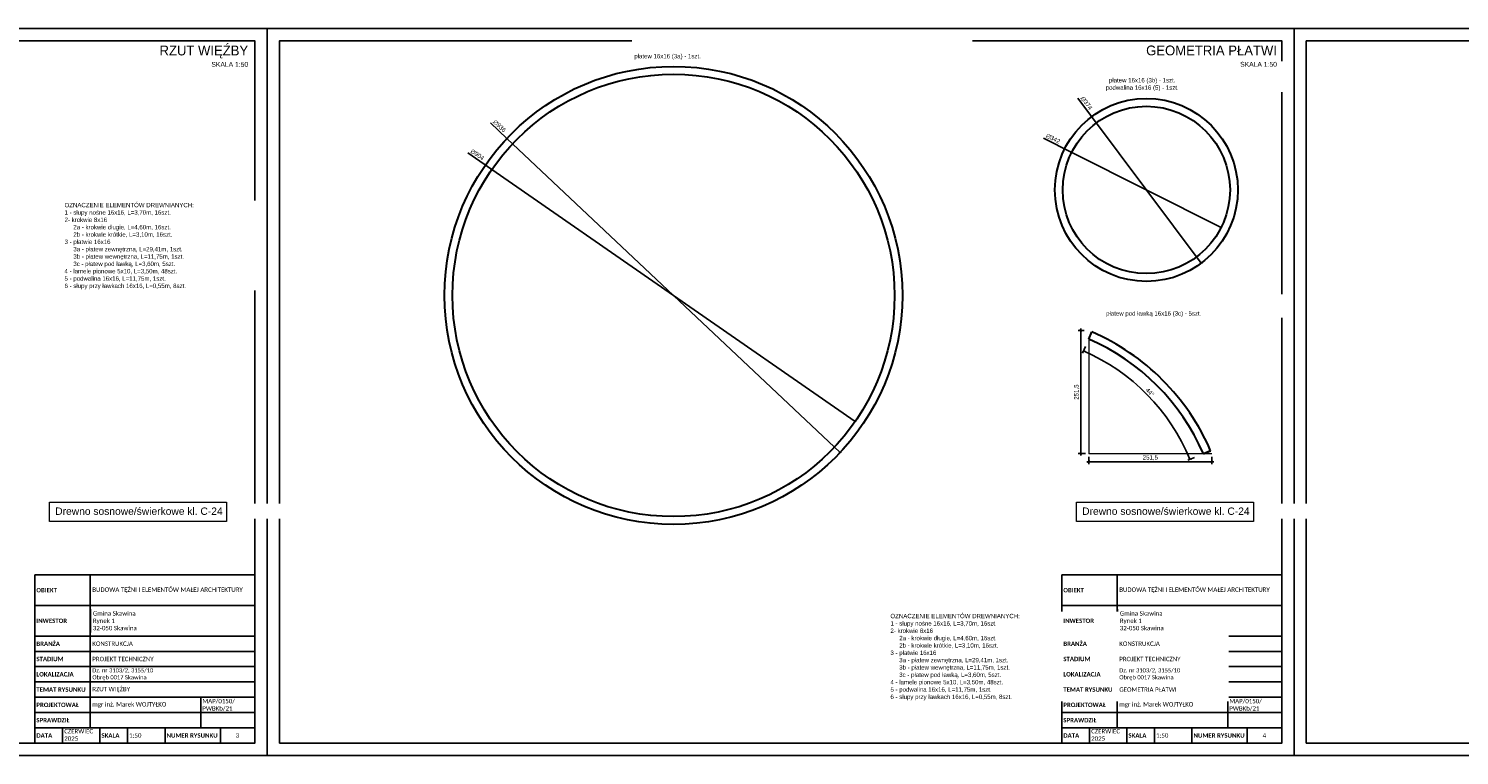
# Model space of a CAD drawing. Header units: millimetres. Extents: x 219841 to 236232, y -126388 to -112129.
# Tile 10 of 30: x 227975 to 230901, y -113614 to -112129. Entities that reach past the tile are written whole.
import ezdxf
from ezdxf.lldxf.tags import DXFTag

# ---------------------------------------------------------------- set-up
doc = ezdxf.new("R2010")
doc.units = ezdxf.units.MM
for name, color, linetype, lineweight in [('A-WIDOKOWA', 7, 'Continuous', 25), ('K_DREW_PRZEK', 4, 'Continuous', 30), ('K_WYMIARY', 8, 'Continuous', 5), ('Opis', 41, 'Continuous', 9), ('tekst', 31, 'Continuous', 9), ('widokowa', 151, 'Continuous', 18), ('Wymiarowanie', 2, 'Continuous', 9), ('WYMIARY', 77, 'Continuous', 9)]:
    doc.layers.add(name, color=color, linetype=linetype, lineweight=lineweight)
doc.styles.add('ROMANS', font='GOTHIC.TTF')
doc.styles.add('SIMPLEX', font='GOTHIC.TTF')
doc.styles.get("Standard").update_dxf_attribs({"font": 'GOTHIC.TTF'})
tags = doc.linetypes.add('HIDDEN2', pattern=[4.7625, 3.175, -1.5875]).pattern_tags.tags
tags[6:7] = [DXFTag(74, 4), DXFTag(75, 0), DXFTag(340, '0'), DXFTag(46, 1.0), DXFTag(50, 0.0), DXFTag(44, 0.0), DXFTag(45, 0.0)]
tags[4:5] = [DXFTag(74, 4), DXFTag(75, 0), DXFTag(340, '0'), DXFTag(46, 1.0), DXFTag(50, 0.0), DXFTag(44, 0.0), DXFTag(45, 0.0)]
doc.dimstyles.new('Radek 50 dokładny', dxfattribs={"dimtxt": 9, "dimasz": 5, "dimexe": 5, "dimexo": 5, "dimgap": 3, "dimtad": 1, "dimdec": 1, "dimrnd": 0.5, "dimlunit": 6, "dimtxsty": 'ROMANS', "dimblk": 'ARCHTICK', "dimcen": 5, "dimdle": 4, "dimclrd": 256, "dimclrt": 2, "dimadec": 0, "dimazin": 0, "dimtfac": 1, "dimtdec": 1, "dimtix": 1, "dimtmove": 1, "dimatfit": 0, "dimldrblk": 'DOTSMALL', "dimfxl": 10, "dimfxlon": 1, "dimarcsym": 0})

# ---------------------------------------------------------------- blocks, each defined once
blk = doc.blocks.new('zw$61FA')
for points in [[(0, 562.5), (226.2, 562.5), (226.2, 437.5), (0, 437.5), (0, 562.5)], [(0, 437.5), (226.2, 437.5), (226.2, 375), (0, 375), (0, 437.5)], [(0, 375), (226.2, 375), (226.2, 312.5), (0, 312.5), (0, 375)], [(0, 312.5), (226.2, 312.5), (226.2, 250), (0, 250), (0, 312.5)], [(0, 250), (226.2, 250), (226.2, 187.5), (0, 187.5), (0, 250)], [(0, 187.5), (226.2, 187.5), (226.2, 125), (0, 125), (0, 187.5)], [(226.2, 187.5), (678.7, 187.5), (678.7, 125), (226.2, 125), (226.2, 187.5)], [(678.7, 187.5), (900, 187.5), (900, 125), (678.7, 125), (678.7, 187.5)], [(0, 125), (226.2, 125), (226.2, 62.5), (0, 62.5), (0, 125)], [(226.2, 125), (678.7, 125), (678.7, 62.5), (226.2, 62.5), (226.2, 125)], [(678.7, 125), (900, 125), (900, 62.5), (678.7, 62.5), (678.7, 125)]]:
    blk.add_lwpolyline(points)
for points in [[(226.2, 437.5), (900, 437.5), (900, 375), (226.2, 375)], [(226.2, 375), (900, 375), (900, 312.5), (226.2, 312.5)], [(226.2, 250), (900, 250), (900, 187.5), (226.2, 187.5)], [(0, 62.5), (113.1, 62.5), (113.1, 0), (0, 0)], [(113.1, 62.5), (266.2, 62.5), (266.2, 0), (113.1, 0)], [(266.2, 62.5), (379.3, 62.5), (379.3, 0), (266.2, 0)], [(379.3, 62.5), (532.4, 62.5), (532.4, 0), (379.3, 0)], [(532.4, 62.5), (758.7, 62.5), (758.7, 0), (532.4, 0)], [(758.7, 62.5), (900, 62.5), (900, 0), (758.7, 0)]]:
    blk.add_lwpolyline(points, close=True)
at = {"layer": 'tekst', "char_height": 18}
for s, insert, width, attachment_point in [('\\pxql;{\\fCalibri|b1|i0|c238|p34; OBIEKT}', (108.1, 625), 216.222, 5), ('\\pxql;{\\fCalibri|b1|i0|c238|p34; INWESTOR}', (108.1, 500), 216.222, 5), ('\\pxql;{\\fCalibri|b1|i0|c238|p34; BRANŻA}', (108.1, 406.2), 216.222, 5), ('{\\fCalibri|b0|i0|c238|p34;KONSTRUKCJA}', (235.1, 406.2), 462.4, 4), ('\\pxql;{\\fCalibri|b1|i0|c238|p34; STADIUM}', (108.1, 343.7), 216.222, 5), ('{\\fCalibri|b0|i0|c238|p34;PROJEKT TECHNICZNY}', (235.1, 343.7), 664.9, 4), ('\\pxql;{\\fCalibri|b1|i0|c238|p34; LOKALIZACJA}', (108.1, 281.2), 216.222, 5), ('\\pxql;{\\fCalibri|b1|i0|c238|p34; TEMAT RYSUNKU}', (108.1, 218.7), 216.222, 5), ('\\pxql;{\\fCalibri|b0|i0|c238|p34; MAP/0150/\\P PWBKb/21}', (786.8, 156.2), 216.222, 5), ('\\pxql;{\\fCalibri|b1|i0|c238|p34; PROJEKTOWAŁ}', (108.1, 156.2), 216.222, 5), ('\\pxql;{\\fCalibri|b0|i0|c238|p34;mgr inż. Marek WOJTYŁKO}', (456.9, 156.2), 443.567, 5), ('\\pxql;{\\fCalibri|b1|i0|c238|p34; SPRAWDZIŁ}', (108.1, 93.7), 216.222, 5), ('\\pxql;{\\fCalibri|b1|i0|c238|p34; DATA}', (56.6, 31.2), 113.111, 5), ('\\pxql;{\\fCalibri|b0|i0|c238|p34;CZERWIEC\\P2025}', (228.5, 33.6), 216.222, 5), ('\\pxql;{\\fCalibri|b1|i0|c238|p34; SKALA}', (322.8, 31.2), 113.111, 5)]:
    blk.add_mtext(s, dxfattribs=dict(at, insert=insert, width=width, attachment_point=attachment_point))
at = {"layer": 'tekst', "insert": (235.1, 625), "char_height": 18, "width": 664.9, "attachment_point": 4, "bg_fill": 2}
blk.add_mtext('\\A1;\\fCalibri|b0|i0|c238|p34;BUDOWA TĘŻNI I ELEMENTÓW MAŁEJ ARCHITEKTURY', dxfattribs=at)
blk.add_lwpolyline([(0, 687.5), (226.2, 687.5), (226.2, 562.5), (0, 562.5), (0, 687.5)])
at = {"layer": 'tekst', "insert": (235.1, 281.2), "char_height": 17, "width": 664.9, "attachment_point": 4, "bg_fill": 2}
blk.add_mtext('{\\fCalibri|b0|i0|c238|p34;Dz. nr 3103/2, 3155/10\\PObręb 0017 Skawina}', dxfattribs=at)
blk.add_lwpolyline([(226.2, 312.5), (900, 312.5), (900, 250), (226.2, 250)], close=True)
at = {"layer": 'tekst', "insert": (237.3, 500), "char_height": 18, "width": 664.9, "attachment_point": 4, "bg_fill": 2}
blk.add_mtext('{\\fCalibri|b0|i0|c238|p34;\\C256;Gmina Skawina\\PRynek 1\\P32-050 Skawina}', dxfattribs=at)
for points in [[(226.2, 687.5), (900, 687.5), (900, 562.5), (226.2, 562.5)], [(226.2, 562.5), (900, 562.5), (900, 437.5), (226.2, 437.5)]]:
    blk.add_lwpolyline(points, close=True)
blk = doc.blocks.new('_ArchTick')
at = {"layer": 'Wymiarowanie', "color": 0, "const_width": 0.15}
blk.add_lwpolyline([(-0.5, -0.5), (0.5, 0.5)], dxfattribs=at)
blk = doc.blocks.new('*D125')
at = {"layer": 'Defpoints', "color": 0}
for p in [(228952.8, -112352.9), (229634.3, -112994.6)]:
    blk.add_point(p, dxfattribs=at)
at = {"layer": 'K_WYMIARY', "lineweight": -2}
for p, q in [((228919, -112321.1), (228952.8, -112352.9)), ((229634.3, -112994.6), (228952.8, -112352.9)), ((229634.3, -112994.6), (229634.3, -112994.6))]:
    blk.add_line(p, q, dxfattribs=at)
at = {"layer": 'K_WYMIARY', "lineweight": -2, "xscale": 5, "yscale": 5, "zscale": 5}
for p, rotation in [((228952.8, -112352.9), 316.7238715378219), ((229634.3, -112994.6), 136.7238715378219)]:
    blk.add_blockref('_ArchTick', p, dxfattribs=dict(at, rotation=rotation))
at = {"layer": 'K_WYMIARY', "color": 2, "insert": (228937.7, -112327.7), "char_height": 9, "attachment_point": 5, "rotation": 316.7239, "style": 'ROMANS'}
blk.add_mtext('∅936', dxfattribs=at)
blk = doc.blocks.new('_DotSmall')
at = {"color": 0, "linetype": 'ByBlock', "const_width": 12.7}
blk.add_lwpolyline([(-1.5875, 0, 1), (1.5875, 0, 1)], format="xyb", close=True, dxfattribs=at)
blk = doc.blocks.new('*D126')
at = {"layer": 'Defpoints', "color": 0}
for p in [(228922, -112416.3), (229665.1, -112931.2)]:
    blk.add_point(p, dxfattribs=at)
at = {"layer": 'K_WYMIARY', "lineweight": -2}
for p, q in [((228872.7, -112382.2), (228922, -112416.3)), ((229665.1, -112931.2), (228922, -112416.3)), ((229665.1, -112931.2), (229665.1, -112931.2))]:
    blk.add_line(p, q, dxfattribs=at)
at = {"layer": 'K_WYMIARY', "lineweight": -2, "xscale": 5, "yscale": 5, "zscale": 5}
for p, rotation in [((228922, -112416.3), 325.280995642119), ((229665.1, -112931.2), 145.2809956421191)]:
    blk.add_blockref('_ArchTick', p, dxfattribs=dict(at, rotation=rotation))
at = {"layer": 'K_WYMIARY', "color": 2, "insert": (228892.4, -112386), "char_height": 9, "attachment_point": 5, "rotation": 325.281, "style": 'ROMANS'}
blk.add_mtext('∅904', dxfattribs=at)
blk = doc.blocks.new('*D127')
at = {"layer": 'Defpoints', "color": 0}
for p in [(230148.5, -112308.4), (230372.4, -112608)]:
    blk.add_point(p, dxfattribs=at)
at = {"layer": 'K_WYMIARY', "lineweight": -2}
for p, q in [((230120.6, -112271), (230148.5, -112308.4)), ((230372.4, -112608), (230148.5, -112308.4)), ((230372.4, -112608), (230372.4, -112608))]:
    blk.add_line(p, q, dxfattribs=at)
at = {"layer": 'K_WYMIARY', "lineweight": -2, "xscale": 5, "yscale": 5, "zscale": 5}
for p, rotation in [((230148.5, -112308.4), 306.7606893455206), ((230372.4, -112608), 126.7606893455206)]:
    blk.add_blockref('_ArchTick', p, dxfattribs=dict(at, rotation=rotation))
at = {"layer": 'K_WYMIARY', "color": 2, "insert": (230138, -112280.9), "char_height": 9, "attachment_point": 5, "rotation": 306.7607, "style": 'ROMANS'}
blk.add_mtext('∅374', dxfattribs=at)
blk = doc.blocks.new('*D128')
at = {"layer": 'Defpoints', "color": 0}
for p in [(230107.7, -112381.4), (230413.2, -112535.1)]:
    blk.add_point(p, dxfattribs=at)
at = {"layer": 'K_WYMIARY', "lineweight": -2}
for p, q in [((230049.8, -112352.3), (230107.7, -112381.4)), ((230413.2, -112535.1), (230107.7, -112381.4)), ((230413.2, -112535.1), (230413.2, -112535.1))]:
    blk.add_line(p, q, dxfattribs=at)
at = {"layer": 'K_WYMIARY', "lineweight": -2, "xscale": 5, "yscale": 5, "zscale": 5}
for p, rotation in [((230107.7, -112381.4), 333.2952808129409), ((230413.2, -112535.1), 153.2952808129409)]:
    blk.add_blockref('_ArchTick', p, dxfattribs=dict(at, rotation=rotation))
at = {"layer": 'K_WYMIARY', "color": 2, "insert": (230069.7, -112353.3), "char_height": 9, "attachment_point": 5, "rotation": 333.2953, "style": 'ROMANS'}
blk.add_mtext('∅342', dxfattribs=at)
blk = doc.blocks.new('*D129')
at = {"layer": 'Defpoints', "color": 0}
for p in [(230142.7, -112997.1), (230394.4, -112997.1), (230394.4, -113013.7)]:
    blk.add_point(p, dxfattribs=at)
at = {"layer": 'K_WYMIARY', "lineweight": -2}
blk.add_line((230138.7, -113013.7), (230398.4, -113013.7), dxfattribs=at)
at = {"layer": 'K_WYMIARY', "color": 0, "lineweight": -2}
for p, q in [((230142.7, -113003.7), (230142.7, -113018.7)), ((230394.4, -113003.7), (230394.4, -113018.7))]:
    blk.add_line(p, q, dxfattribs=at)
at = {"layer": 'K_WYMIARY', "lineweight": -2, "xscale": 5, "yscale": 5, "zscale": 5, "rotation": 180}
blk.add_blockref('_ArchTick', (230142.7, -113013.7), dxfattribs=at)
at = {"layer": 'K_WYMIARY', "lineweight": -2, "xscale": 5, "yscale": 5, "zscale": 5}
blk.add_blockref('_ArchTick', (230394.4, -113013.7), dxfattribs=at)
at = {"layer": 'K_WYMIARY', "color": 2, "insert": (230268.6, -113005.6), "char_height": 9, "attachment_point": 5, "style": 'ROMANS'}
blk.add_mtext('251,5', dxfattribs=at)
blk = doc.blocks.new('*D130')
at = {"layer": 'Defpoints', "color": 0}
for p in [(230138.2, -112745.5), (230126.1, -112997.1), (230154.9, -112997.1)]:
    blk.add_point(p, dxfattribs=at)
at = {"layer": 'K_WYMIARY', "color": 0, "lineweight": -2}
for p, q in [((230133.2, -112745.5), (230121.1, -112745.5)), ((230136.1, -112997.1), (230121.1, -112997.1))]:
    blk.add_line(p, q, dxfattribs=at)
at = {"layer": 'K_WYMIARY', "lineweight": -2}
blk.add_line((230126.1, -112741.5), (230126.1, -113001.1), dxfattribs=at)
at = {"layer": 'K_WYMIARY', "lineweight": -2, "xscale": 5, "yscale": 5, "zscale": 5}
for p, rotation in [((230126.1, -112745.5), 90), ((230126.1, -112997.1), 270)]:
    blk.add_blockref('_ArchTick', p, dxfattribs=dict(at, rotation=rotation))
at = {"layer": 'K_WYMIARY', "color": 2, "insert": (230118, -112871.3), "char_height": 9, "attachment_point": 5, "rotation": 90, "style": 'ROMANS'}
blk.add_mtext('251,5', dxfattribs=at)
blk = doc.blocks.new('*D131')
at = {"layer": 'Defpoints', "color": 0}
for p in [(230149.1, -112748.2), (230142.7, -112762.9), (230188.9, -112817.4), (230391.8, -112991), (230377, -112997.1)]:
    blk.add_point(p, dxfattribs=at)
at = {"layer": 'K_WYMIARY', "color": 0, "lineweight": -2}
for p, q in [((230136.1, -112778.2), (230130.1, -112791.9)), ((230358.8, -113004.7), (230344.9, -113010.5))]:
    blk.add_line(p, q, dxfattribs=at)
at = {"layer": 'K_WYMIARY', "lineweight": -2}
blk.add_arc((229967.1, -113166.9), 413.9, 22.5, 66.5037, dxfattribs=at)
at = {"layer": 'K_WYMIARY', "lineweight": -2, "xscale": 5, "yscale": 5, "zscale": 5}
for p, rotation in [((230132.1, -112787.3), 156.5036521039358), ((230349.5, -113008.5), 292.499999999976)]:
    blk.add_blockref('_ArchTick', p, dxfattribs=dict(at, rotation=rotation))
at = {"layer": 'K_WYMIARY', "color": 2, "insert": (230267.8, -112871.5), "char_height": 9, "attachment_point": 5, "rotation": 314.5018, "style": 'ROMANS'}
blk.add_mtext('44%%d', dxfattribs=at)

msp = doc.modelspace()

# ---------------------------------------------------------------- linework, layer by layer
for points in [[(228100.59, -113463.6), (228437.48, -113463.6), (228437.48, -113494.85), (228100.59, -113494.85)], [(230200.59, -113463.6), (230537.48, -113463.6), (230537.48, -113494.85), (230200.59, -113494.85)], [(228177.15, -113557.35), (228253.7, -113557.35), (228253.7, -113588.6), (228177.15, -113588.6)], [(228253.7, -113557.35), (228366.81, -113557.35), (228366.81, -113588.6), (228253.7, -113588.6)], [(228366.81, -113557.35), (228437.48, -113557.35), (228437.48, -113588.6), (228366.81, -113588.6)], [(230277.15, -113557.35), (230353.7, -113557.35), (230353.7, -113588.6), (230277.15, -113588.6)], [(230353.7, -113557.35), (230466.81, -113557.35), (230466.81, -113588.6), (230353.7, -113588.6)], [(230466.81, -113557.35), (230537.48, -113557.35), (230537.48, -113588.6), (230466.81, -113588.6)]]:
    msp.add_lwpolyline(points, close=True)
at = {"layer": 'A-WIDOKOWA'}
msp.add_lwpolyline([(226387.48, -113588.6), (228437.48, -113588.6), (228437.48, -112153.6), (226387.48, -112153.6)], close=True, dxfattribs=at)
at = {"layer": 'Defpoints'}
msp.add_lwpolyline([(226362.48, -113613.6), (228462.48, -113613.6), (228462.48, -112128.6), (226362.48, -112128.6)], close=True, dxfattribs=at)
at = {"layer": 'K_DREW_PRZEK'}
for points in [[(230142.75, -112762.92), (230149.13, -112748.25)], [(230391.83, -112991.02), (230377.05, -112997.14)], [(230377.05, -112997.14), (230391.83, -112991.02)]]:
    msp.add_lwpolyline(points, dxfattribs=at)
for centre, radius in [((229293.53, -112673.74), 468), ((229293.53, -112673.74), 452), ((230260.46, -112458.24), 187), ((230260.46, -112458.24), 171)]:
    msp.add_circle(centre, radius, dxfattribs=at)
for radius, start in [(468.07, 23.47931), (452.07, 23.51398)]:
    msp.add_arc((229962.51, -113177.51), radius, start, 66.50365, dxfattribs=at)
at = {"layer": 'Opis', "linetype": 'HIDDEN2', "ltscale": 4}
for p in [(230142.75, -112762.92), (230394.44, -112997.14)]:
    msp.add_line(p, (230142.75, -112997.14), dxfattribs=at)

# ---------------------------------------------------------------- texts
at = {"layer": 'tekst', "char_height": 9}
for s, insert, width, attachment_point in [('{\\fCalibri|b0|i0|c238|p34;RZUT WIĘŹBY}', (228105.03, -113479.23), 332.45, 4), ('{\\fCalibri|b0|i0|c238|p34;GEOMETRIA PŁATWI}', (230205.03, -113479.23), 332.45, 4), ('\\pxql;{\\fCalibri|b0|i0|c238|p34; 1:50}', (228215.42, -113572.98), 76.5556, 5), ('\\pxql;{\\fCalibri|b1|i0|c238|p34; NUMER RYSUNKU}', (228307.76, -113572.98), 108.1112, 5), ('\\pxql;{\\fCalibri|b0|i0|c238|p34; 1:50}', (230315.42, -113572.98), 76.5556, 5), ('\\pxql;{\\fCalibri|b1|i0|c238|p34; NUMER RYSUNKU}', (230407.76, -113572.98), 108.1112, 5)]:
    msp.add_mtext(s, dxfattribs=dict(at, insert=insert, width=width, attachment_point=attachment_point))
at = {"layer": 'WYMIARY', "char_height": 20, "width": 389.8333, "attachment_point": 3}
for s, insert in [('RZUT WIĘŹBY\\P\\H0.5x;SKALA 1:50', (228423.73, -112163.28)), ('GEOMETRIA PŁATWI\\P{\\H0.5x;SKALA 1:50}', (230527.44, -112163.16))]:
    msp.add_mtext(s, dxfattribs=dict(at, insert=insert))

# ---------------------------------------------------------------- dimensions: what is measured, and where the dimension line sits
at = {"layer": 'K_WYMIARY'}
for p1, p2, picture, middle in [((229634.26, -112994.57), (228952.8, -112352.92), '*D125', (228932.24, -112333.57)), ((230413.22, -112535.08), (230107.7, -112381.39), '*D128', (230066.11, -112360.47)), ((229665.05, -112931.18), (228922, -112416.31), '*D126', (228887.81, -112392.61))]:
    dim = msp.add_diameter_dim_2p(p1=p1, p2=p2, dimstyle='Radek 50 dokładny', dxfattribs=at)
    dim.commit()
    dim.dimension.update_dxf_attribs({"geometry": picture, "text_midpoint": middle, "dimtype": 163})
dim = msp.add_linear_dim(base=(230126.14, -112997.14), p1=(230138.19, -112745.47), p2=(230154.93, -112997.14), angle=90, dimstyle='Radek 50 dokładny', dxfattribs=at)
dim.commit()
dim.dimension.update_dxf_attribs({"geometry": '*D130', "text_midpoint": (230118.01, -112871.31)})
dim = msp.add_angular_dim_2l(base=(230188.86, -112817.44), line1=((230377.05, -112997.14), (230391.83, -112991.02)), line2=((230142.75, -112762.92), (230149.13, -112748.25)), dimstyle='Radek 50 dokładny', dxfattribs=at)
dim.commit()
dim.dimension.update_dxf_attribs({"geometry": '*D131', "text_midpoint": (230267.75, -112871.48)})
dim = msp.add_linear_dim(base=(230394.44, -113013.71), p1=(230142.75, -112997.14), p2=(230394.44, -112997.14), dimstyle='Radek 50 dokładny', dxfattribs=at)
dim.commit()
dim.dimension.update_dxf_attribs({"geometry": '*D129', "text_midpoint": (230268.59, -113005.57)})

# ---------------------------------------------------------------- next in the draw order: block references
at = {"xscale": 0.5, "yscale": 0.5, "zscale": 0.5}
msp.add_blockref('zw$61FA', (227987.48, -113588.6), dxfattribs=at)

# ---------------------------------------------------------------- next in the draw order: texts
at = {"layer": 'Opis', "insert": (228391.74, -112573.05), "char_height": 9, "width": 687.0325, "attachment_point": 5, "bg_fill": 2}
msp.add_mtext('\\pxb0.555556,ql,t0;OZNACZENIE ELEMENTÓW DREWNIANYCH:\\P1 - słupy nośne 16x16, L=3,70m, 16szt.\\P\\pt0,2;2- krokwie 8x16\\P^I2a - krokwie długie, L=4,60m, 16szt.\\P^I2b - krokwie krótkie, L=3,10m, 16szt.\\P3 - płatwie 16x16\\P^I3a - płatew zewnętrzna, L=29,41m, 1szt.\\P^I3b{\\fCentury Gothic|b0|i0|c238|p34; - płatew wewnętrzna}, L=11,75m, 1szt.\\P^I3c - płatew pod ławką, L=3,60m, 5szt.\\P4 - lamele pionowe 5x10, L=3,50m, 48szt.\\P5 - podwalina 16x16, L=11,75m, 1szt.\\P6 - słupy przy ławkach 16x16, L=0,55m, 8szt.', dxfattribs=at)

# ---------------------------------------------------------------- next in the draw order: linework, layer by layer
at = {"layer": 'A-WIDOKOWA'}
msp.add_lwpolyline([(228487.48, -113588.6), (230537.48, -113588.6), (230537.48, -112153.6), (228487.48, -112153.6)], close=True, dxfattribs=at)
at = {"layer": 'Defpoints'}
msp.add_lwpolyline([(228462.48, -113613.6), (230562.48, -113613.6), (230562.48, -112128.6), (228462.48, -112128.6)], close=True, dxfattribs=at)

# ---------------------------------------------------------------- next in the draw order: texts
at = {"layer": 'tekst', "insert": (228436.46, -113572.98), "char_height": 9, "width": 76.5556, "attachment_point": 5}
msp.add_mtext('\\pxql;{\\fCalibri|b0|i0|c238|p34;3}', dxfattribs=at)

# ---------------------------------------------------------------- next in the draw order: block references
at = {"xscale": 0.5, "yscale": 0.5, "zscale": 0.5}
msp.add_blockref('zw$61FA', (230087.48, -113588.6), dxfattribs=at)

# ---------------------------------------------------------------- next in the draw order: texts
at = {"layer": 'Opis', "char_height": 9, "width": 687.0325, "attachment_point": 5, "bg_fill": 2}
for s, insert in [('\\P\\pxb0.555556,ql,t0,2;\\Ppłatew 16x16 (3a) - 1szt.', (229556.81, -112171.17)), ('\\P\\pxb0.555556,qc,t0,2;\\Ppłatew pod ławką 16x16 (3c) - 5szt.', (230275.48, -112696.86))]:
    msp.add_mtext(s, dxfattribs=dict(at, insert=insert))
at = {"layer": 'tekst', "ltscale": 70, "insert": (228384.52, -113114.72), "char_height": 15, "width": 710.665, "attachment_point": 5, "style": 'SIMPLEX', "bg_fill": 2}
msp.add_mtext('\\pxql;{\\fArial|b0|i0|c238|p34;Drewno sosnowe/świerkowe kl. C-24}', dxfattribs=at)

# ---------------------------------------------------------------- next in the draw order: linework, layer by layer
at = {"layer": 'widokowa'}
msp.add_lwpolyline([(228017.78, -113096.54), (228379.17, -113096.54), (228379.17, -113135.44), (228017.78, -113135.44)], close=True, dxfattribs=at)

# ---------------------------------------------------------------- next in the draw order: texts
at = {"layer": 'Opis', "char_height": 9, "width": 687.0325, "attachment_point": 5, "bg_fill": 2}
for s, insert in [('\\P\\pxb0.555556,qc,t0,2;\\Ppłatew 16x16 (3b) - 1szt.\\Ppodwalina 16x16 (5) - 1szt.', (230251.9, -112227.94)), ('\\pxb0.555556,ql,t0;OZNACZENIE ELEMENTÓW DREWNIANYCH:\\P1 - słupy nośne 16x16, L=3,70m, 16szt.\\P\\pt0,2;2- krokwie 8x16\\P^I2a - krokwie długie, L=4,60m, 16szt.\\P^I2b - krokwie krótkie, L=3,10m, 16szt.\\P3 - płatwie 16x16\\P^I3a - płatew zewnętrzna, L=29,41m, 1szt.\\P^I3b - płatew wewnętrzna, L=11,75m, 1szt.\\P^I3c - płatew pod ławką, L=3,60m, 5szt.\\P4 - lamele pionowe 5x10, L=3,50m, 48szt.\\P5 - podwalina 16x16, L=11,75m, 1szt.\\P6 - słupy przy ławkach 16x16, L=0,55m, 8szt.', (230080.63, -113412.78))]:
    msp.add_mtext(s, dxfattribs=dict(at, insert=insert))
at = {"layer": 'tekst', "insert": (230536.46, -113572.98), "char_height": 9, "width": 76.5556, "attachment_point": 5}
msp.add_mtext('\\pxql;{\\fCalibri|b0|i0|c238|p34;4}', dxfattribs=at)

# ---------------------------------------------------------------- next in the draw order: linework, layer by layer
at = {"layer": 'A-WIDOKOWA'}
msp.add_lwpolyline([(230587.48, -113588.6), (232637.48, -113588.6), (232637.48, -112153.6), (230587.48, -112153.6)], close=True, dxfattribs=at)
at = {"layer": 'Defpoints'}
msp.add_lwpolyline([(230562.48, -113613.6), (232662.48, -113613.6), (232662.48, -112128.6), (230562.48, -112128.6)], close=True, dxfattribs=at)

# ---------------------------------------------------------------- next in the draw order: dimensions: what is measured, and where the dimension line sits
at = {"layer": 'K_WYMIARY'}
dim = msp.add_diameter_dim_2p(p1=(230372.38, -112608.05), p2=(230148.55, -112308.42), dimstyle='Radek 50 dokładny', dxfattribs=at)
dim.commit()
dim.dimension.update_dxf_attribs({"geometry": '*D127', "text_midpoint": (230131.59, -112285.72), "dimtype": 163})

# ---------------------------------------------------------------- next in the draw order: texts
at = {"layer": 'tekst', "ltscale": 70, "insert": (230484.52, -113114.72), "char_height": 15, "width": 710.665, "attachment_point": 5, "style": 'SIMPLEX', "bg_fill": 2}
msp.add_mtext('\\pxql;{\\fArial|b0|i0|c238|p34;Drewno sosnowe/świerkowe kl. C-24}', dxfattribs=at)

# ---------------------------------------------------------------- next in the draw order: linework, layer by layer
at = {"layer": 'widokowa'}
msp.add_lwpolyline([(230117.78, -113096.54), (230479.17, -113096.54), (230479.17, -113135.44), (230117.78, -113135.44)], close=True, dxfattribs=at)

doc.saveas('drawing.dxf')
